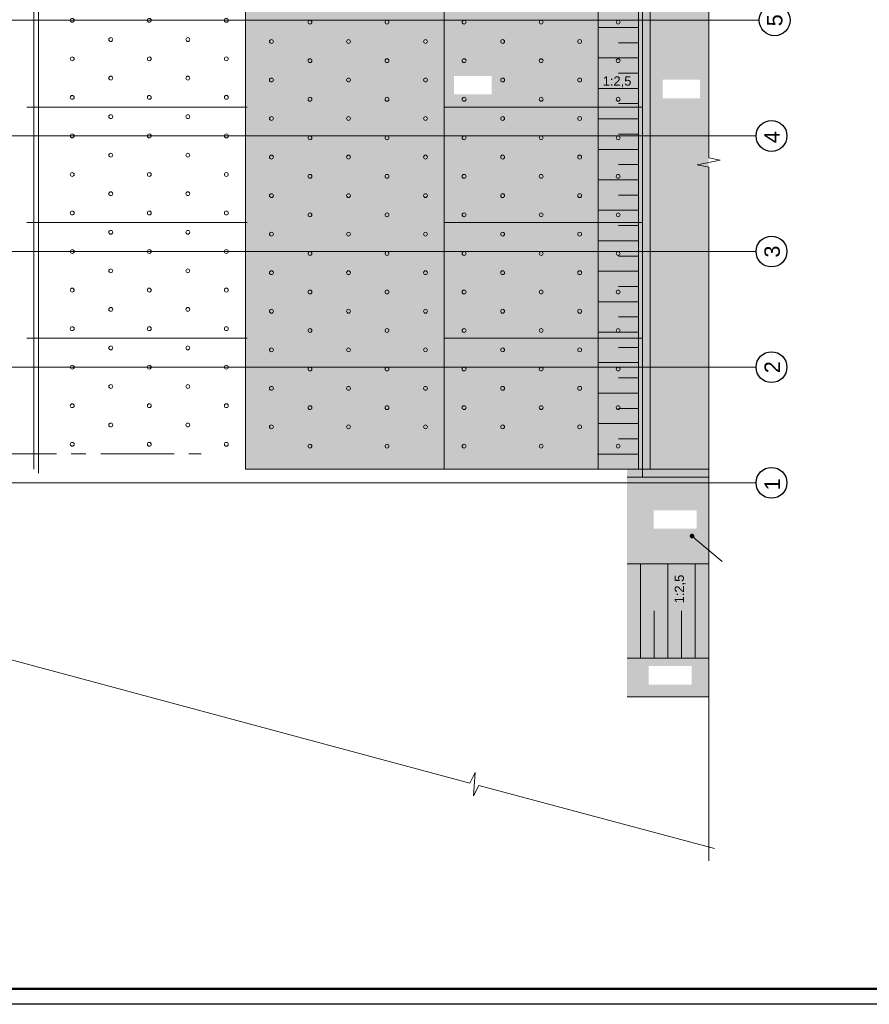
# Model space of a CAD drawing. Header units: millimetres. Extents: x -103517 to 366304, y 155051 to 387784.
# Tile 7 of 15: x 103115 to 130681, y 328384 to 360316. Entities that reach past the tile are written whole.
import ezdxf
from ezdxf import colors
from ezdxf.entities.mleader import LeaderData, LeaderLine
from ezdxf.enums import TextEntityAlignment as Align
from ezdxf.math import Vec2, Vec3

# ---------------------------------------------------------------- set-up
doc = ezdxf.new("R2010")
doc.units = ezdxf.units.MM
doc.header["$LTSCALE"] = 5
for name, pattern in [('CENTER', [50.8, 31.75, -6.35, 6.35, -6.35]), ('HIDDEN', [9.525, 6.35, -3.175]), ('осевая', [50.8, 31.75, -6.35, 6.35, -6.35])]:
    doc.linetypes.add(name, pattern=pattern)
for name, color, linetype, lineweight in [('_0', 7, 'Continuous', 0), ('Бетон', 7, 'Continuous', 35), ('заглавные надписи', 7, 'Continuous', 30), ('Отдел_Выноски(точка)', 7, 'Continuous', 15), ('Отдел_Заглавные надписи', 7, 'Continuous', 30), ('Отдел_Оси', 1, 'осевая', 15)]:
    doc.layers.add(name, color=color, linetype=linetype, lineweight=lineweight)
doc.layers.add('Оси', color=1, linetype='осевая')
doc.layers.add('штамп(текст)', color=7, linetype='Continuous')
doc.styles.add('arial', font='arial.ttf')
doc.styles.get("Standard").update_dxf_attribs({"font": 'arial.ttf'})
doc.styles.add('аrial', font='arial.ttf')

# ---------------------------------------------------------------- blocks, each defined once
blk = doc.blocks.new('*U115')
blk.add_lwpolyline([(5, -5), (-1256, -5), (-1256, 589), (5, 589)], close=True)
at = {"lineweight": 50}
blk.add_lwpolyline([(0, 0), (-1236, 0), (-1236, 584), (0, 584)], close=True, dxfattribs=at)
at = {"style": 'arial'}
blk.add_attdef('ФОРМАТ', (-36, -3.63), '', height=2.5, dxfattribs=at)
at = {"layer": 'штамп(текст)', "style": 'arial', "flags": 4}
for tag, height, p in [('Номер', 5, (-60.62, 47.59)), ('Стадия', 3.5, (-42.7, 18.69)), ('Лист', 3.5, (-27.97, 18.69)), ('Листов', 3.5, (-9.45, 18.69)), ('Отдел', 1.8, (-23.21, 1.04)), ('Год', 1.8, (-6.88, 1.05))]:
    blk.add_attdef(tag, text='', height=height, dxfattribs=at).set_placement(p, align=Align.CENTER)
at = {"layer": 'штамп(текст)', "lineweight": 30, "flags": 104}
blk.add_attdef('Объект', text='', height=3.5, dxfattribs=at).set_placement((-60.79, 39.49), align=Align.TOP_CENTER)
at = {"layer": 'штамп(текст)', "style": 'arial', "flags": 4}
for tag, p in [('Разраб', (-164.12, 26.34)), ('Пров', (-164.12, 21.4)), ('Утвердил1', (-184.87, 11.1)), ('Нач.отд', (-164.12, 10.85)), ('Нк', (-164.12, 6.4)), ('Утвердил', (-184.87, 0.96)), ('ФИО_утв', (-164.12, 1.09))]:
    blk.add_attdef(tag, p, '', height=2.5, dxfattribs=at)
at = {"layer": 'штамп(текст)', "lineweight": 30, "flags": 104}
for tag, p in [('Комплект', (-84.04, 22.95)), ('НазваниеЛиста', (-84.91, 8.24))]:
    blk.add_attdef(tag, text='', height=3.5, dxfattribs=at).set_placement(p, align=Align.MIDDLE_CENTER)
blk = doc.blocks.new('_Dot')
at = {"color": 0, "linetype": 'ByBlock', "lineweight": -2}
blk.add_line((-0.5, 0), (-1, 0), dxfattribs=at)
at = {"color": 0, "linetype": 'ByBlock', "const_width": 0.5}
blk.add_lwpolyline([(-0.25, 0, 1), (0.25, 0, 1)], format="xyb", close=True, dxfattribs=at)

msp = doc.modelspace()

# ---------------------------------------------------------------- hatches: boundary and pattern name
at = {"lineweight": 30}
h = msp.add_hatch(color=254, dxfattribs=at)
h.dxf.hatch_style = 1
h.paths.add_polyline_path([(125469, 371121.4), (125469, 371371.6), (123320.6, 371371.6), (123320.6, 345484), (125469.2, 345483.9), (125469.2, 345733.7), (123570.6, 345733.7), (123571.2, 371121.4), (125469.2, 371121.4), (125469.2, 371371.6)])
h = msp.add_hatch(color=254, dxfattribs=at)
h.dxf.hatch_style = 1
h.paths.add_polyline_path([(118370.6, 362607.2), (118370.6, 361707.2), (117181.1, 361707.2), (117181.1, 362607.2)], flags=16)
h.paths.add_polyline_path([(117203.9, 358489.9), (118424.9, 358489.9), (118424.9, 357889.9), (117203.9, 357889.9)], flags=16)
h.paths.add_polyline_path([(110445.6, 345734), (123320.6, 345733.8), (123320.6, 367971.3), (110445.6, 367971.5)])
h = msp.add_hatch(color=254, dxfattribs=at)
h.dxf.hatch_style = 1
h.paths.add_polyline_path([(123320.6, 345484), (122820.6, 345484), (122820.6, 345733.7), (123320.6, 345733.7)])
h = msp.add_hatch(color=254, dxfattribs=at)
h.dxf.hatch_style = 1
h.paths.add_polyline_path([(125074.4, 344409.2), (125074.4, 343809.2), (123679.9, 343809.2), (123679.9, 344409.2)])
h.paths.add_polyline_path([(124915.3, 339354.9), (124915.3, 338754.9), (123520.7, 338754.9), (123520.7, 339354.9)])
h.paths.add_polyline_path([(122820.6, 338359), (125469.2, 338359), (125469.2, 345483.9), (122820.6, 345483.9)])
at = {"layer": '_0', "lineweight": 25}
h = msp.add_hatch(dxfattribs=at)
h.set_pattern_fill('GRAVEL', color=256, scale=50)
h.paths.add_polyline_path([(125192.1, 358369.1), (125192.1, 357769.1), (123980.4, 357769.1), (123980.4, 358369.1)])
h.paths.add_polyline_path([(125469.2, 345734), (123570.6, 345734), (123570.6, 371121.4), (125469.2, 371121.4)])

# ---------------------------------------------------------------- linework, layer by layer
at = {"lineweight": 15}
for p, q in [((123195.6, 360064.7), (121883.1, 360064.7)), ((123195.6, 359570.5), (122539.4, 359570.5)), ((123195.6, 359076.4), (121883.1, 359076.4)), ((123195.6, 358582.2), (122539.4, 358582.2)), ((123195.6, 358088), (121883.1, 358088)), ((123195.6, 357593.8), (122539.4, 357593.8)), ((123195.6, 357099.7), (121883.1, 357099.7)), ((123195.6, 356605.5), (122539.4, 356605.5)), ((123195.6, 356111.3), (121883.1, 356111.3)), ((123195.6, 355617.2), (122539.4, 355617.2)), ((123195.6, 355123), (121883.1, 355123)), ((123195.6, 354628.8), (122539.4, 354628.8)), ((123195.6, 354134.6), (121883.1, 354134.6)), ((123195.6, 353640.5), (122539.4, 353640.5)), ((123195.6, 353146.3), (121883.1, 353146.3)), ((123195.6, 352652.1), (122539.4, 352652.1)), ((123195.6, 352158), (121883.1, 352158)), ((123195.6, 351663.8), (122539.4, 351663.8)), ((123195.6, 351169.6), (121883.1, 351169.6)), ((123195.6, 350675.4), (122539.4, 350675.4)), ((123195.6, 350181.3), (121883.1, 350181.3)), ((123195.6, 349687.1), (122539.4, 349687.1)), ((123195.6, 349192.9), (121883.1, 349192.9)), ((123195.6, 348698.8), (122539.4, 348698.8)), ((123195.6, 348204.6), (121883.1, 348204.6)), ((123195.6, 347710.4), (122539.4, 347710.4)), ((123195.6, 347216.2), (121883.1, 347216.2)), ((123195.6, 346722.1), (122539.4, 346722.1)), ((123179.1, 346227.9), (121866.6, 346227.9)), ((123262.1, 339609), (123262.1, 342671.5)), ((124144.9, 339609), (124144.9, 342671.5)), ((125027.8, 339609), (125027.8, 342671.5)), ((123703.5, 339609), (123703.5, 341140.2)), ((124586.4, 339609), (124586.4, 341140.2))]:
    msp.add_line(p, q, dxfattribs=at)
at = {"linetype": 'HIDDEN', "lineweight": 15, "ltscale": 10}
for p, q in [((103570.6, 346234), (103570.6, 345734)), ((110445.6, 345734), (110445.6, 346234))]:
    msp.add_line(p, q, dxfattribs=at)
at = {"lineweight": 20, "ltscale": 5}
for points in [[(125468.9, 380674.2), (125469.2, 355838.2), (125844.2, 355763.2), (125094.2, 355613.2), (125469.2, 355538.2), (125469.2, 333034.9)], [(98893.6, 340610.9), (117723.5, 335559.9), (117893, 335902.7), (117843.8, 335139.5), (118013.3, 335482.3), (125660.4, 333433.2)]]:
    msp.add_lwpolyline(points, dxfattribs=at)
for centre in [(127609.1, 360296.5), (127507.8, 356546.5), (127507.8, 352796.5), (127507.8, 349046.5), (127507.8, 345296.5)]:
    msp.add_circle(centre, 500)
at = {"layer": '_0', "color": 2}
msp.add_line((123320.6, 345733.7), (123320.6, 345484), dxfattribs=at)
at = {"layer": 'Бетон', "lineweight": 20}
for p, q in [((103720.6, 345609), (103720.6, 371371.5)), ((110445.6, 345734), (110445.6, 371371.5)), ((116883.2, 345733.8), (116883.1, 371371.5)), ((103570.6, 345734), (103570.6, 367971.5)), ((110445.6, 360296.5), (116883.2, 360296.5)), ((110445.6, 357484), (103720.6, 357484)), ((123320.6, 357484), (116883.2, 357484)), ((110445.6, 356546.5), (116883.2, 356546.5)), ((110445.6, 353734), (103720.6, 353734)), ((123320.7, 353734), (116883.2, 353734)), ((110445.6, 352796.5), (116883.2, 352796.5)), ((110445.6, 349984), (103720.6, 349984)), ((123320.6, 349984), (116883.1, 349984)), ((110445.6, 349046.5), (116883.2, 349046.5)), ((122820.6, 345484), (125469.2, 345483.9))]:
    msp.add_line(p, q, dxfattribs=at)
at = {"layer": 'Бетон', "color": 7, "lineweight": 20}
for p, q in [((123320.6, 371121.4), (123320.6, 345733.7)), ((123570.6, 371121.4), (123570.6, 345733.7)), ((121883.1, 367971.5), (121883.1, 345733.8)), ((123195.6, 367971.5), (123195.6, 345733.7)), ((110695.6, 345734), (123320.6, 345734)), ((123320.6, 345733.7), (123320.6, 345484)), ((123320.6, 345733.7), (125469.2, 345733.7)), ((123320.6, 345484), (125469.2, 345483.9)), ((125469.2, 342671.5), (122820.6, 342671.5)), ((125469.2, 339609), (122820.6, 339609)), ((125469.2, 338359), (122820.6, 338359))]:
    msp.add_line(p, q, dxfattribs=at)
msp.add_lwpolyline([(110695.6, 345734), (110445.6, 345734)], dxfattribs=at)
at = {"layer": 'Бетон', "lineweight": 15}
for centre in [(104820.6, 360296.5), (107320.6, 360296.5), (109820.6, 360296.5), (112533.2, 360235.5), (115033.2, 360235.5), (117533.2, 360235.5), (120033.2, 360235.5), (122533.2, 360235.5), (106070.6, 359671.5), (108570.6, 359671.5), (111283.2, 359610.5), (113783.2, 359610.5), (116283.2, 359610.5), (118783.2, 359610.5), (121283.2, 359610.5), (104820.6, 359046.5), (107320.6, 359046.5), (109820.6, 359046.5), (112533.2, 358985.5), (115033.2, 358985.5), (117533.2, 358985.5), (120033.2, 358985.5), (122533.2, 358985.5), (106070.6, 358421.5), (108570.6, 358421.5), (111283.2, 358360.5), (113783.2, 358360.5), (116283.2, 358360.5), (118783.2, 358360.5), (121283.2, 358360.5), (104820.6, 357796.5), (107320.6, 357796.5), (109820.6, 357796.5), (112533.2, 357735.5), (115033.2, 357735.5), (117533.2, 357735.5), (120033.2, 357735.5), (122533.2, 357735.5), (106070.6, 357171.5), (108570.6, 357171.5), (111283.2, 357110.5), (113783.2, 357110.5), (116283.2, 357110.5), (118783.2, 357110.5), (121283.2, 357110.5), (104820.6, 356546.5), (107320.6, 356546.5), (109820.6, 356546.5), (112533.2, 356485.5), (115033.2, 356485.5), (117533.2, 356485.5), (120033.2, 356485.5), (122533.2, 356485.5), (106070.6, 355921.5), (108570.6, 355921.5), (111283.1, 355860.5), (113783.1, 355860.5), (116283.1, 355860.5), (118783.1, 355860.5), (121283.1, 355860.5), (104820.6, 355296.5), (107320.6, 355296.5), (109820.6, 355296.5), (112533.1, 355235.5), (115033.1, 355235.5), (117533.1, 355235.5), (120033.1, 355235.5), (122533.1, 355235.5), (106070.6, 354671.5), (108570.6, 354671.5), (111283.1, 354610.5), (113783.1, 354610.5), (116283.1, 354610.5), (118783.1, 354610.5), (121283.1, 354610.5), (104820.6, 354046.5), (107320.6, 354046.5), (109820.6, 354046.5), (112533.1, 353985.5), (115033.1, 353985.5), (117533.1, 353985.5), (120033.1, 353985.5), (122533.1, 353985.5), (106070.6, 353421.5), (108570.6, 353421.5), (111283.1, 353360.5), (113783.1, 353360.5), (116283.1, 353360.5), (118783.1, 353360.5), (121283.1, 353360.5), (104820.6, 352796.5), (107320.6, 352796.5), (109820.6, 352796.5), (112533.1, 352735.5), (115033.1, 352735.5), (117533.1, 352735.5), (120033.1, 352735.5), (122533.1, 352735.5), (106070.6, 352171.5), (108570.6, 352171.5), (111283.1, 352110.5), (113783.1, 352110.5), (116283.1, 352110.5), (118783.1, 352110.5), (121283.1, 352110.5), (104820.6, 351546.5), (107320.6, 351546.5), (109820.6, 351546.5), (112533.1, 351485.5), (115033.1, 351485.5), (117533.1, 351485.5), (120033.1, 351485.5), (122533.1, 351485.5), (106070.6, 350921.5), (106070.6, 350921.5), (108570.6, 350921.5), (108570.6, 350921.5), (111283.1, 350860.5), (113783.1, 350860.5), (116283.1, 350860.5), (118783.1, 350860.5), (121283.1, 350860.5), (104820.6, 350296.5), (104820.6, 350296.5), (107320.6, 350296.5), (107320.6, 350296.5), (109820.6, 350296.5), (109820.6, 350296.5), (112533.1, 350235.5), (115033.1, 350235.5), (117533.1, 350235.5), (120033.1, 350235.5), (122533.1, 350235.5), (106070.6, 349671.5), (108570.6, 349671.5), (111283.1, 349610.5), (113783.1, 349610.5), (116283.1, 349610.5), (118783.1, 349610.5), (121283.1, 349610.5), (104820.6, 349046.5), (107320.6, 349046.5), (109820.6, 349046.5), (112533.1, 348985.5), (115033.1, 348985.5), (117533.1, 348985.5), (120033.1, 348985.5), (122533.1, 348985.5), (106070.6, 348421.5), (106070.6, 348421.5), (108570.6, 348421.5), (108570.6, 348421.5), (111283.1, 348360.5), (113783.1, 348360.5), (116283.1, 348360.5), (118783.1, 348360.5), (121283.1, 348360.5), (104820.6, 347796.5), (104820.6, 347796.5), (107320.6, 347796.5), (107320.6, 347796.5), (109820.6, 347796.5), (109820.6, 347796.5), (112533.1, 347735.5), (115033.1, 347735.5), (117533.1, 347735.5), (120033.1, 347735.5), (122533.1, 347735.5), (106070.6, 347171.5), (108570.6, 347171.5), (111283.1, 347110.5), (113783.1, 347110.5), (116283.1, 347110.5), (118783.1, 347110.5), (121283.1, 347110.5), (104820.6, 346546.5), (107320.6, 346546.5), (109820.6, 346546.5), (112533.1, 346485.5), (115033.1, 346485.5), (117533.1, 346485.5), (120033.1, 346485.5), (122533.1, 346485.5)]:
    msp.add_circle(centre, 62.5, dxfattribs=at)
at = {"layer": 'Оси', "linetype": 'осевая', "lineweight": 15, "ltscale": 0.1}
for p, q in [((127109.1, 360296.5), (78135.8, 360296.5)), ((127007.8, 356546.5), (78135.8, 356546.5)), ((127007.8, 352796.5), (78135.8, 352796.5)), ((127007.8, 349046.5), (102008.1, 349046.5)), ((127007.8, 345296.5), (78135.8, 345296.5))]:
    msp.add_line(p, q, dxfattribs=at)
at = {"layer": 'Отдел_Оси', "color": 1, "linetype": 'CENTER', "ltscale": 15}
for p, q in [((103347.6, 357484), (110720.6, 357484)), ((103347.6, 353734), (110720.6, 353734)), ((103347.6, 349984), (110720.6, 349984)), ((82883.1, 346234), (109008.1, 346234))]:
    msp.add_line(p, q, dxfattribs=at)

# ---------------------------------------------------------------- block references
at = {"lineweight": -3, "xscale": 100, "yscale": 100, "zscale": 100}
msp.add_blockref('*U115', (151023.4, 328883.7), dxfattribs=at)

# ---------------------------------------------------------------- texts
at = {"insert": (122030.5, 358475.8), "char_height": 300, "attachment_point": 1, "style": 'аrial'}
msp.add_mtext_dynamic_manual_height_columns('\\A1;1:2,5', width=1721.563, gutter_width=12.5, heights=[0], dxfattribs=at)
at = {"layer": 'заглавные надписи', "style": 'arial'}
msp.add_text('1:2,5', height=300, rotation=90, dxfattribs=at).set_placement((124665.2, 341385.5))
at = {"layer": 'Отдел_Заглавные надписи', "char_height": 500, "width": 6723.718, "attachment_point": 5, "rotation": 90, "style": 'arial'}
for s, insert in [('5', (127613.3, 360296.5)), ('4', (127523, 356506.1)), ('3', (127530, 352796.5)), ('2', (127530, 349046.5)), ('1', (127530, 345249.2))]:
    msp.add_mtext(s, dxfattribs=dict(at, insert=insert))

# ---------------------------------------------------------------- leaders
at = {"layer": 'Отдел_Выноски(точка)'}
ml = msp.add_multileader_mtext('Standard', dxfattribs=at)
ml.set_content('', color=256, style='arial')
ml.set_leader_properties(color=256, linetype='ByLayer', lineweight=-1)
ml.set_arrow_properties(name='DOT')
ml.build(insert=Vec2(0, 0))
ml.multileader.update_dxf_attribs({"text_left_attachment_type": 6, "text_right_attachment_type": 6, "arrow_head_size": 150})
ctx = ml.context
ctx.base_point, ctx.char_height, ctx.arrow_head_size, ctx.plane_origin, ctx.plane_x_axis, ctx.plane_y_axis = Vec3(125901.9, 342743.1), 300, 150, Vec3(126525.2, 343240.6), Vec3(-0.0040804, 0.9999917), Vec3(-0.9999917, -0.0040804)
ctx.left_attachment, ctx.right_attachment, ctx.text_align_type = 6, 6, 2
notes = []
notes.append((ctx, [(1, (1, 1, 0), (125901.9, 342747.1), (0.0040804, -0.9999917), 0.00999, [(0, [(124928.5, 343569.2)], 0, [])])]))
ctx.mtext.insert, ctx.mtext.text_direction, ctx.mtext.rotation, ctx.mtext.alignment, ctx.mtext.flow_direction = Vec3(125601.9, 342743.9), Vec3(-0.0040804, 0.9999917), 1.5748768, 3, 5
for ctx, leaders in notes:
    for number, flags, end, landing, length, lines in leaders:
        leader = LeaderData()
        leader.index, (leader.has_last_leader_line, leader.has_dogleg_vector, leader.attachment_direction) = number, flags
        leader.last_leader_point, leader.dogleg_vector, leader.dogleg_length = Vec3(end), Vec3(landing), length
        for number, points, colour, breaks in lines:
            line = LeaderLine()
            line.index, line.vertices, line.color, line.breaks = number, Vec3.list(points), colors.encode_raw_color(colour), breaks
            leader.lines.append(line)
        ctx.leaders.append(leader)

doc.saveas('drawing.dxf')
